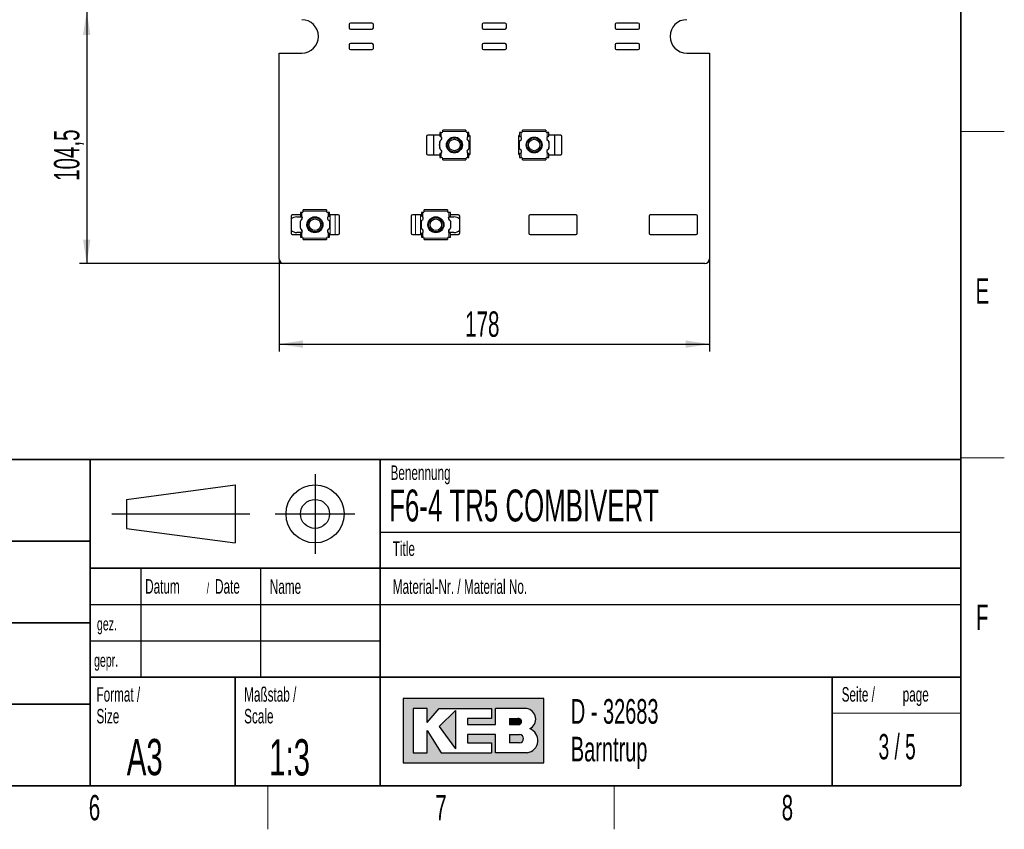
# Paper-space layout 'Blatt3' of a CAD drawing. Header units: millimetres. Extents: x 5 to 418, y 2 to 292.
# Tile 49 of 56: x 278 to 414, y 6 to 118. Entities that reach past the tile are written whole.
import ezdxf

# ---------------------------------------------------------------- set-up
doc = ezdxf.new("R2010")
doc.units = ezdxf.units.MM
doc.layers.add('SLD-0', color=7, linetype='Continuous')
doc.styles.add('SLDTEXTSTYLE0', font='TXT', dxfattribs={"width": 0.605})
doc.styles.add('SLDTEXTSTYLE1', font='TXT', dxfattribs={"width": 0.563})
doc.dimstyles.new('SLDDIMSTYLE0', dxfattribs={"dimtxt": 3.5, "dimasz": 3.302, "dimexe": 0, "dimexo": 0.0625, "dimgap": 0.875, "dimtad": 1, "dimlfac": 3, "dimrnd": 1e-09, "dimzin": 12, "dimdsep": 46, "dimtxsty": 'SLDTEXTSTYLE0', "dimsah": 1, "dimcen": 0.09, "dimadec": 0, "dimazin": 3, "dimtfac": 1, "dimtofl": 0, "dimtmove": 0, "dimatfit": 3, "dimfxl": 1, "dimfrac": 2, "dimtolj": 1, "dimtzin": 12, "dimarcsym": 0})

# ---------------------------------------------------------------- blocks, each defined once
blk = doc.blocks.new('SW_NOTE_0_47')
at = {"layer": 'SLD-0', "color": 0, "char_height": 2, "attachment_point": 1, "style": 'SLDTEXTSTYLE0'}
for s, insert in [('Werkstückkanten/', (0, 2.5781354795)), ('Workpiece edges', (0, -0.4218645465))]:
    blk.add_mtext(s, dxfattribs=dict(at, insert=insert))
blk = doc.blocks.new('SW_NOTE_0_48')
at = {"layer": 'SLD-0', "color": 0, "char_height": 2, "attachment_point": 1, "style": 'SLDTEXTSTYLE0'}
for s, insert in [('Oberflächenangaben /', (0, 2.5781354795)), ('Surface details', (0, -0.4218645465))]:
    blk.add_mtext(s, dxfattribs=dict(at, insert=insert))
blk = doc.blocks.new('SW_NOTE_0_50')
at = {"layer": 'SLD-0', "color": 0, "char_height": 2, "attachment_point": 1, "style": 'SLDTEXTSTYLE0'}
for s, insert in [('Allgemeintoleranz /', (0, 2.5781354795)), ('general tolerance', (0, -0.4218645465))]:
    blk.add_mtext(s, dxfattribs=dict(at, insert=insert))
blk = doc.blocks.new('SW_NOTE_0_51')
at = {"layer": 'SLD-0', "color": 0, "char_height": 2, "attachment_point": 1, "style": 'SLDTEXTSTYLE0'}
for s, insert in [('Format /', (0, 2.5781354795)), ('Size', (0, -0.4218645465))]:
    blk.add_mtext(s, dxfattribs=dict(at, insert=insert))
blk = doc.blocks.new('SW_NOTE_0_52')
at = {"layer": 'SLD-0', "color": 0, "attachment_point": 1, "style": 'SLDTEXTSTYLE0'}
for s, insert, char_height in [('Datum', (0, 2.5781354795), 2), ('/', (8.4829859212, 2.0780460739), 1.5), ('Date', (9.6392361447, 2.5781354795), 2)]:
    blk.add_mtext(s, dxfattribs=dict(at, insert=insert, char_height=char_height))
blk = doc.blocks.new('SW_NOTE_0_53')
at = {"layer": 'SLD-0', "color": 0, "char_height": 2, "attachment_point": 1, "style": 'SLDTEXTSTYLE0'}
for s, insert in [('Maßstab /', (0, 2.5781354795)), ('Scale', (0, -0.4218645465))]:
    blk.add_mtext(s, dxfattribs=dict(at, insert=insert))
blk = doc.blocks.new('SW_NOTE_0_54')
at = {"layer": 'SLD-0', "color": 0, "char_height": 3.4, "attachment_point": 1, "style": 'SLDTEXTSTYLE0'}
for s, insert in [('D - 32683', (0, 4.3828303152)), ('Barntrup', (0, -0.8171696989))]:
    blk.add_mtext(s, dxfattribs=dict(at, insert=insert))
blk = doc.blocks.new('SW_NOTE_0_55')
at = {"layer": 'SLD-0', "color": 0, "char_height": 2, "attachment_point": 1, "style": 'SLDTEXTSTYLE0'}
for s, insert in [('Seite /', (0, 2.5781354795)), ('page', (8.413542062, 2.5784205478))]:
    blk.add_mtext(s, dxfattribs=dict(at, insert=insert))
blk = doc.blocks.new('_D_19')
at = {"layer": 'SLD-0', "color": 7}
for p, q in [((315.3697719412, 118.8723788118), (286.5364232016, 118.8723788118)), ((287.5364232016, 118.8723788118), (287.5364232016, 84.0389947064)), ((314.7031052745, 84.0389947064), (286.5364232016, 84.0389947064))]:
    blk.add_line(p, q, dxfattribs=at)
for points in [[(287.5364232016, 118.8723788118), (287.0284232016, 115.5703788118), (288.0444232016, 115.5703788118)], [(287.5364232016, 84.0389947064), (288.0444232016, 87.3409947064), (287.0284232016, 87.3409947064)]]:
    blk.add_solid(points, dxfattribs=at)
at = {"layer": 'SLD-0', "color": 7, "insert": (283.0246858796, 95.4400619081), "char_height": 3.5, "attachment_point": 1, "rotation": 90.00000000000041, "style": 'SLDTEXTSTYLE0'}
blk.add_mtext('104,5', dxfattribs=at)
blk = doc.blocks.new('_D_20')
at = {"layer": 'SLD-0', "color": 7}
for p, q in [((314.0364386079, 84.705661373), (314.0364386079, 71.9205001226)), ((373.3697719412, 84.705661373), (373.3697719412, 71.9205001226)), ((314.0364386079, 72.9205001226), (373.3697719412, 72.9205001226))]:
    blk.add_line(p, q, dxfattribs=at)
for points in [[(314.0364386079, 72.9205001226), (317.3384386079, 72.4125001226), (317.3384386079, 73.4285001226)], [(373.3697719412, 72.9205001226), (370.0677719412, 73.4285001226), (370.0677719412, 72.4125001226)]]:
    blk.add_solid(points, dxfattribs=at)
at = {"layer": 'SLD-0', "color": 7, "insert": (339.6926887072, 77.4322374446), "char_height": 3.5, "attachment_point": 1, "style": 'SLDTEXTSTYLE0'}
blk.add_mtext('178', dxfattribs=at)

psp = doc.layouts.new('Blatt3')

# ---------------------------------------------------------------- hatches: boundary and pattern name
at = {"linetype": 'Continuous'}
h = psp.add_hatch(color=7, dxfattribs=at)
h.paths.add_polyline_path([(331.1423676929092, 15.18257760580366), (350.5207896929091, 15.18257760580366), (350.5207896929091, 24.04128480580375), (331.1423676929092, 24.04128480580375)], flags=0)
edge = h.paths.add_edge_path(flags=0)
edge.add_arc((347.9991875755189, 18.26988521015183), 1.720915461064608, -81.72003226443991, 70.17096003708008, ccw=False)
edge.add_line((348.2470169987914, 16.56690822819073), (348.2293995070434, 16.56675060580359))
edge.add_line((348.2293995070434, 16.56675060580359), (343.8767592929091, 16.56675060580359))
edge.add_line((343.8767592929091, 16.56675060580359), (343.8767592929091, 19.05826200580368))
edge.add_line((343.8767592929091, 19.05826200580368), (340.0010748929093, 19.05826200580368))
edge.add_line((340.0010748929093, 19.05826200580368), (340.0010748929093, 17.95092360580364))
edge.add_line((340.0010748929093, 17.95092360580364), (343.3230900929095, 17.95092360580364))
edge.add_line((343.3230900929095, 17.95092360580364), (343.3230900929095, 16.56675060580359))
edge.add_line((343.3230900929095, 16.56675060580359), (336.4022250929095, 16.56675060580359))
edge.add_line((336.4022250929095, 16.56675060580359), (334.4643828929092, 19.61193120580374))
edge.add_line((334.4643828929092, 19.61193120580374), (334.4643828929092, 16.56675060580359))
edge.add_line((334.4643828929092, 16.56675060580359), (332.5265406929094, 16.56675060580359))
edge.add_line((332.5265406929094, 16.56675060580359), (332.5265406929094, 22.65711180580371))
edge.add_line((332.5265406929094, 22.65711180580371), (334.4643828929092, 22.65711180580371))
edge.add_line((334.4643828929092, 22.65711180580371), (334.4643828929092, 20.71926960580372))
edge.add_line((334.4643828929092, 20.71926960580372), (336.1253904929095, 22.65711180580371))
edge.add_line((336.1253904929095, 22.65711180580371), (343.3230900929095, 22.65711180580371))
edge.add_line((343.3230900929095, 22.65711180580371), (343.3230900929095, 21.27293880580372))
edge.add_line((343.3230900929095, 21.27293880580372), (340.0010748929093, 21.27293880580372))
edge.add_line((340.0010748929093, 21.27293880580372), (340.0010748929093, 20.44243500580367))
edge.add_line((340.0010748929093, 20.44243500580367), (343.8767592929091, 20.44243500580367))
edge.add_line((343.8767592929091, 20.44243500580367), (343.8767592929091, 22.65711180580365))
edge.add_line((343.8767592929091, 22.65711180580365), (348.1497422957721, 22.65711180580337))
edge.add_line((348.1497422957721, 22.65711180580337), (348.151741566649, 22.65711180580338))
edge.add_line((348.151741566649, 22.65711180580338), (348.1521661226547, 22.65713246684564))
edge.add_arc((347.9523797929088, 21.20834406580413), 1.462498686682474, -64.4589412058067, 82.1484933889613, ccw=False)
psp.add_hatch(color=7, dxfattribs=at).paths.add_polyline_path([(338.3400672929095, 17.12041980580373), (338.3400672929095, 22.38027720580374), (336.1253904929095, 20.16560040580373)], flags=0)
h = psp.add_hatch(color=7, dxfattribs=at)
edge = h.paths.add_edge_path(flags=0)
edge.add_line((345.8146014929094, 20.44243500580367), (346.974194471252, 20.44243500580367))
edge.add_arc((347.0534490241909, 20.85768690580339), 0.4227474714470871, 259.1945394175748, 460.8054605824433)
edge.add_line((346.9741944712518, 21.27293880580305), (345.8146014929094, 21.27293880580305))
edge.add_line((345.8146014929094, 21.27293880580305), (345.8146014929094, 20.44243500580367))
h = psp.add_hatch(color=7, dxfattribs=at)
edge = h.paths.add_edge_path(flags=0)
edge.add_line((345.8146014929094, 17.95092360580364), (347.1991847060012, 17.95092360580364))
edge.add_arc((347.1991847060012, 18.50459280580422), 0.5536692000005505, 270.0000000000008, 450.0000000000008)
edge.add_line((347.1991847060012, 19.05826200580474), (347.1703327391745, 19.05826200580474))
edge.add_line((347.1703327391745, 19.05826200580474), (345.8146014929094, 19.05826200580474))
edge.add_line((345.8146014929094, 19.05826200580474), (345.8146014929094, 17.95092360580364))

# ---------------------------------------------------------------- linework, layer by layer
at = {"color": 7, "linetype": 'Continuous', "lineweight": 25}
for p, q in [((323.7031056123, 117.0389956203), (323.7031056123, 116.5389970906)), ((326.8697724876, 117.2056601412), (323.869771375, 117.2056601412)), ((327.0364382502, 116.5389970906), (327.0364382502, 117.0389956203)), ((342.0364385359, 117.0389956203), (342.0364385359, 116.5389970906)), ((345.2031052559, 117.2056601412), (342.2031052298, 117.2056601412)), ((345.3697719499, 116.5389970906), (345.3697719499, 117.0389956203)), ((360.3697720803, 117.0389956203), (360.3697720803, 116.5389970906)), ((363.5364389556, 117.2056601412), (360.5364390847, 117.2056601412)), ((363.7031047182, 116.5389970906), (363.7031047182, 117.0389956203)), ((323.869771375, 116.3723276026), (326.8697724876, 116.3723276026)), ((342.2031052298, 116.3723276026), (345.2031052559, 116.3723276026)), ((360.5364390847, 116.3723276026), (363.5364389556, 116.3723276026)), ((323.7031056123, 114.2056590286), (323.7031056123, 113.7056604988)), ((326.8697724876, 114.3723285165), (323.869771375, 114.3723285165)), ((327.0364382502, 113.7056604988), (327.0364382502, 114.2056590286)), ((342.0364385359, 114.2056590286), (342.0364385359, 113.7056604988)), ((345.2031052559, 114.3723285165), (342.2031052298, 114.3723285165)), ((345.3697719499, 113.7056604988), (345.3697719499, 114.2056590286)), ((360.3697720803, 114.2056590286), (360.3697720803, 113.7056604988)), ((363.5364389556, 114.3723285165), (360.5364390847, 114.3723285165)), ((363.7031047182, 113.7056604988), (363.7031047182, 114.2056590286)), ((314.0364392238, 84.7056663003), (314.0364392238, 113.0723263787)), ((314.0364392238, 113.0723263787), (317.1697709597, 113.0723263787)), ((323.869771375, 113.5389959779), (326.8697724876, 113.5389959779)), ((342.2031052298, 113.5389959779), (345.2031052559, 113.5389959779)), ((360.5364390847, 113.5389959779), (363.5364389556, 113.5389959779)), ((370.2364393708, 113.0723263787), (373.3697711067, 113.0723263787)), ((373.3697711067, 113.0723263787), (373.3697711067, 84.7056663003)), ((336.2031054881, 102.0989970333), (336.2031054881, 101.5871371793)), ((336.394771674, 102.0989970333), (336.2031054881, 102.0989970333)), ((336.394771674, 102.0989970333), (336.4381054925, 102.0989970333)), ((336.6031054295, 102.2639926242), (336.6024988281, 102.2498663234)), ((336.6031054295, 102.2639926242), (336.6031054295, 102.422327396)), ((339.8031052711, 102.422327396), (336.6031054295, 102.422327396)), ((339.8031052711, 102.422327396), (339.8031052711, 102.2639926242)), ((339.8037115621, 102.2498663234), (339.8031052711, 102.2639926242)), ((339.9681052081, 102.0989970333), (340.0114387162, 102.0989970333)), ((340.2031052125, 102.0989970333), (340.0114387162, 102.0989970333)), ((340.2031052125, 101.5871371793), (340.2031052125, 102.0989970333)), ((347.2031054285, 102.0989970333), (347.2031054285, 101.5871371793)), ((347.3947719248, 102.0989970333), (347.2031054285, 102.0989970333)), ((347.3947719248, 102.0989970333), (347.4381051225, 102.0989970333)), ((347.6031053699, 102.2639926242), (347.6024990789, 102.2498663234)), ((347.6031053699, 102.2639926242), (347.6031053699, 102.422327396)), ((350.8031055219, 102.422327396), (347.6031053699, 102.422327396)), ((350.8031055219, 102.422327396), (350.8031055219, 102.2639926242)), ((350.8037115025, 102.2498663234), (350.8031055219, 102.2639926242)), ((350.9681054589, 102.0989970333), (351.0114386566, 102.0989970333)), ((351.2031054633, 102.0989970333), (351.0114386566, 102.0989970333)), ((351.2031054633, 101.5871371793), (351.2031054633, 102.0989970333)), ((334.3697721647, 101.5723303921), (334.3697721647, 99.2056633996)), ((336.2031054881, 101.738994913), (334.5364385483, 101.738994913)), ((335.3697717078, 99.0389939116), (335.3697717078, 101.738994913)), ((336.2031054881, 99.8999532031), (336.2031054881, 100.8780356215)), ((336.3372798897, 101.0401155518), (336.4392901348, 101.1572386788)), ((340.2031052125, 100.8780356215), (340.2031052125, 99.8999532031)), ((340.3697719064, 99.2056633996), (340.3697719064, 101.5723303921)), ((347.0364387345, 101.5723303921), (347.0364387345, 99.2056633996)), ((347.2031054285, 99.8999532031), (347.2031054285, 100.8780356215)), ((350.9669201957, 101.1572386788), (351.0689304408, 101.0401155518)), ((352.8697717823, 101.738994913), (351.2031054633, 101.738994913)), ((351.2031054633, 100.8780356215), (351.2031054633, 99.8999532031)), ((352.0364386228, 99.0389939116), (352.0364386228, 101.738994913)), ((353.0364387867, 99.2056633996), (353.0364387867, 101.5723303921)), ((336.2031054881, 99.1908516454), (336.2031054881, 98.6789967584)), ((336.4392901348, 99.6207501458), (336.3372798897, 99.7378732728)), ((340.2031052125, 98.6789967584), (340.2031052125, 99.1908516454)), ((347.2031054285, 99.1908516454), (347.2031054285, 98.6789967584)), ((351.0689304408, 99.7378732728), (350.9669201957, 99.6207501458)), ((351.2031054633, 98.6789967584), (351.2031054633, 99.1908516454)), ((334.5364385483, 99.0389939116), (336.2031054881, 99.0389939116)), ((336.2031054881, 98.6789967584), (336.394771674, 98.6789967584)), ((336.4381054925, 98.6789967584), (336.394771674, 98.6789967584)), ((336.6024988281, 98.5281274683), (336.6031054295, 98.5139962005)), ((336.6031054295, 98.3556614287), (336.6031054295, 98.5139962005)), ((336.6031054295, 98.3556614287), (339.8031052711, 98.3556614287)), ((339.8031052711, 98.5139962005), (339.8037115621, 98.5281274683)), ((339.8031052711, 98.5139962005), (339.8031052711, 98.3556614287)), ((340.0114387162, 98.6789967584), (339.9681052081, 98.6789967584)), ((340.0114387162, 98.6789967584), (340.2031052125, 98.6789967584)), ((347.2031054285, 98.6789967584), (347.3947719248, 98.6789967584)), ((347.4381051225, 98.6789967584), (347.3947719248, 98.6789967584)), ((347.6024990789, 98.5281274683), (347.6031053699, 98.5139962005)), ((347.6031053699, 98.3556614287), (347.6031053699, 98.5139962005)), ((347.6031053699, 98.3556614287), (350.8031055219, 98.3556614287)), ((350.8031055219, 98.5139962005), (350.8037115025, 98.5281274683)), ((350.8031055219, 98.5139962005), (350.8031055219, 98.3556614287)), ((351.0114386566, 98.6789967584), (350.9681054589, 98.6789967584)), ((351.0114386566, 98.6789967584), (351.2031054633, 98.6789967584)), ((351.2031054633, 99.0389939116), (352.8697717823, 99.0389939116)), ((316.98643949, 91.0989995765), (316.98643949, 90.5871347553)), ((317.1781056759, 91.0989995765), (316.98643949, 91.0989995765)), ((317.1781056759, 91.0989995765), (317.2214382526, 91.0989995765)), ((317.3864388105, 91.2639951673), (317.38583283, 91.2498688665)), ((317.3864388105, 91.2639951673), (317.3864388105, 91.422324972)), ((320.5864383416, 91.422324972), (317.3864388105, 91.422324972)), ((320.5864383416, 91.422324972), (320.5864383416, 91.2639951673)), ((320.5870443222, 91.2498688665), (320.5864383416, 91.2639951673)), ((320.7514388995, 91.0989995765), (320.7947714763, 91.0989995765)), ((320.9864376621, 91.0989995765), (320.7947714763, 91.0989995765)), ((320.9864376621, 90.5871347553), (320.9864376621, 91.0989995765)), ((333.6531051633, 91.0989995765), (333.6531051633, 90.5871347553)), ((333.8447713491, 91.0989995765), (333.6531051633, 91.0989995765)), ((333.8447713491, 91.0989995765), (333.8881051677, 91.0989995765)), ((334.0531051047, 91.2639951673), (334.0524991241, 91.2498688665)), ((334.0531051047, 91.2639951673), (334.0531051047, 91.422324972)), ((337.2531052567, 91.422324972), (334.0531051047, 91.422324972)), ((337.2531052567, 91.422324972), (337.2531052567, 91.2639951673)), ((337.2537112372, 91.2498688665), (337.2531052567, 91.2639951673)), ((337.4181051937, 91.0989995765), (337.4614383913, 91.0989995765)), ((337.653105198, 91.0989995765), (337.4614383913, 91.0989995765)), ((337.653105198, 90.5871347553), (337.653105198, 91.0989995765)), ((315.703104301, 90.5723329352), (315.703104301, 88.2056609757)), ((316.98643949, 90.7389974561), (315.8697713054, 90.7389974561)), ((316.4864384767, 90.4723262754), (317.1905680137, 90.4723262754)), ((316.98643949, 88.8999557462), (316.98643949, 89.8780381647)), ((317.2424886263, 90.3680976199), (317.0891233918, 90.0216058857)), ((322.203105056, 90.7389974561), (320.9864376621, 90.7389974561)), ((320.9864376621, 89.8780381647), (320.9864376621, 88.8999557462)), ((322.3697720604, 88.2056609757), (322.3697720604, 90.5723329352)), ((332.2697720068, 90.5723329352), (332.2697720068, 88.2056609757)), ((333.6531051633, 90.7389974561), (332.4364390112, 90.7389974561)), ((333.6531051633, 88.8999557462), (333.6531051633, 89.8780381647)), ((337.5504212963, 90.0216058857), (337.39705482, 90.3680976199)), ((337.4489754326, 90.4723262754), (338.1531049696, 90.4723262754)), ((338.7697721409, 90.7389974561), (337.653105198, 90.7389974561)), ((337.653105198, 89.8780381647), (337.653105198, 88.8999557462)), ((338.9364385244, 88.2056609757), (338.9364385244, 90.5723329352)), ((348.4697718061, 90.5723329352), (348.4697718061, 88.2056609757)), ((354.9697725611, 90.7389974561), (348.6364385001, 90.7389974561)), ((355.1364383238, 88.2056609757), (355.1364383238, 90.5723329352)), ((365.0364382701, 90.5723329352), (365.0364382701, 88.2056609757)), ((371.5364390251, 90.7389974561), (365.2031052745, 90.7389974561)), ((371.7031060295, 88.2056609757), (371.7031060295, 90.5723329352)), ((317.1905680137, 88.3056577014), (316.4864384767, 88.3056577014)), ((338.1531049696, 88.3056577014), (337.4489754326, 88.3056577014)), ((315.8697713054, 88.0389964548), (316.98643949, 88.0389964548)), ((316.98643949, 88.1908492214), (316.98643949, 87.6789943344)), ((316.98643949, 87.6789943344), (317.1781056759, 87.6789943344)), ((317.2214382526, 87.6789943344), (317.1781056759, 87.6789943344)), ((317.38583283, 87.5281250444), (317.3864388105, 87.5139987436)), ((317.3864388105, 87.3556590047), (317.3864388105, 87.5139987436)), ((317.3864388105, 87.3556590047), (320.5864383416, 87.3556590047)), ((320.5864383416, 87.5139987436), (320.5870443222, 87.5281250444)), ((320.5864383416, 87.5139987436), (320.5864383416, 87.3556590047)), ((320.7947714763, 87.6789943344), (320.7514388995, 87.6789943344)), ((320.7947714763, 87.6789943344), (320.9864376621, 87.6789943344)), ((320.9864376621, 87.6789943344), (320.9864376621, 88.1908492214)), ((320.9864376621, 88.0389964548), (322.203105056, 88.0389964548)), ((332.4364390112, 88.0389964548), (333.6531051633, 88.0389964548)), ((333.6531051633, 88.1908492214), (333.6531051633, 87.6789943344)), ((333.6531051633, 87.6789943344), (333.8447713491, 87.6789943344)), ((333.8881051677, 87.6789943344), (333.8447713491, 87.6789943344)), ((334.0524991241, 87.5281250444), (334.0531051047, 87.5139987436)), ((334.0531051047, 87.3556590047), (334.0531051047, 87.5139987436)), ((334.0531051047, 87.3556590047), (337.2531052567, 87.3556590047)), ((337.2531052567, 87.5139987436), (337.2537112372, 87.5281250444)), ((337.2531052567, 87.5139987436), (337.2531052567, 87.3556590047)), ((337.4614383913, 87.6789943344), (337.4181051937, 87.6789943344)), ((337.4614383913, 87.6789943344), (337.653105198, 87.6789943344)), ((337.653105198, 87.6789943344), (337.653105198, 88.1908492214)), ((337.653105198, 88.0389964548), (338.7697721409, 88.0389964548)), ((348.6364385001, 88.0389964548), (354.9697725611, 88.0389964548)), ((365.2031052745, 88.0389964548), (371.5364390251, 88.0389964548)), ((372.7031055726, 84.0389982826), (314.703104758, 84.0389982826))]:
    psp.add_line(p, q, dxfattribs=at)
at = {"color": 7, "linetype": 'Continuous', "lineweight": 18}
for p, q in [((336.394771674, 101.4874235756), (336.394771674, 102.0989970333)), ((336.6024988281, 102.2498663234), (339.8037115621, 102.2498663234)), ((340.0114387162, 102.0989970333), (340.0114387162, 101.4874235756)), ((347.3947719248, 101.4874235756), (347.3947719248, 102.0989970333)), ((347.6024990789, 102.2498663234), (350.8037115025, 102.2498663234)), ((351.0114386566, 102.0989970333), (351.0114386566, 101.4874235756)), ((336.394771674, 98.6789967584), (336.394771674, 99.290565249)), ((340.0114387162, 99.290565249), (340.0114387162, 98.6789967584)), ((347.3947719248, 98.6789967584), (347.3947719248, 99.290565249)), ((351.0114386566, 99.290565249), (351.0114386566, 98.6789967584)), ((339.8037115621, 98.5281274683), (336.6024988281, 98.5281274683)), ((350.8037115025, 98.5281274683), (347.6024990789, 98.5281274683)), ((317.1781056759, 90.4874261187), (317.1781056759, 91.0989995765)), ((317.38583283, 91.2498688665), (320.5870443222, 91.2498688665)), ((320.7947714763, 91.0989995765), (320.7947714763, 90.4874261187)), ((333.8447713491, 90.4874261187), (333.8447713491, 91.0989995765)), ((334.0524991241, 91.2498688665), (337.2537112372, 91.2498688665)), ((337.4614383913, 91.0989995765), (337.4614383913, 90.4874261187)), ((321.0836751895, 90.7389974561), (321.0836751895, 88.0389964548)), ((321.7765767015, 90.7389974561), (321.7765767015, 88.0389964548)), ((332.8629686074, 90.7389974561), (332.8629686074, 88.0389964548)), ((333.5558676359, 90.7389974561), (333.5558676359, 88.0389964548)), ((317.1781056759, 87.6789943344), (317.1781056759, 88.2905677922)), ((320.7947714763, 88.2905677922), (320.7947714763, 87.6789943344)), ((333.8447713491, 87.6789943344), (333.8447713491, 88.2905677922)), ((337.4614383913, 88.2905677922), (337.4614383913, 87.6789943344)), ((320.5870443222, 87.5281250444), (317.38583283, 87.5281250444)), ((337.2537112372, 87.5281250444), (334.0524991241, 87.5281250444))]:
    psp.add_line(p, q, dxfattribs=at)
at = {"color": 7, "linetype": 'Continuous', "lineweight": 25, "flags": 128}
for points in [[(317.0891233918, 88.7563880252), (317.1967072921, 88.4963230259), (317.2424886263, 88.409896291)], [(337.39705482, 88.409896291), (337.419552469, 88.4510930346), (337.5504212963, 88.7563880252)]]:
    psp.add_lwpolyline(points, dxfattribs=at)
at = {"color": 7, "linetype": 'Continuous', "lineweight": 25}
for centre, radius in [((338.2031052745, 100.3889947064), 1.100000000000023), ((338.2031052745, 100.3889947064), 0.9999999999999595), ((338.2031052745, 100.3889947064), 0.7955000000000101), ((349.2031052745, 100.3889947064), 1.100000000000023), ((349.2031052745, 100.3889947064), 1.000000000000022), ((349.2031052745, 100.3889947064), 0.7955000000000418), ((318.9864386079, 89.3889947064), 1.099999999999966), ((318.9864386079, 89.3889947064), 1.000000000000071), ((318.9864386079, 89.3889947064), 0.795500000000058), ((335.6531052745, 89.3889947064), 1.100000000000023), ((335.6531052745, 89.3889947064), 1.000000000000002), ((335.6531052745, 89.3889947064), 0.7955000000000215)]:
    psp.add_circle(centre, radius, dxfattribs=at)
for centre, radius, start, end in [((317.1697719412, 115.3723280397), 2.300000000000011, 270, 90), ((323.8697719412, 117.0389947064), 0.1666666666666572, 90, 180), ((326.8697719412, 117.0389947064), 0.1666666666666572, 0, 90), ((342.2031052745, 117.0389947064), 0.1666666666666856, 90, 180), ((345.2031052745, 117.0389947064), 0.1666666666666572, 0, 90), ((360.5364386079, 117.0389947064), 0.1666666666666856, 90, 180), ((363.5364386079, 117.0389947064), 0.166666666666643, 360, 90), ((370.2364386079, 115.3723280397), 2.299999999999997, 90, 270), ((323.8697719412, 116.5389947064), 0.1666666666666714, 180, 270), ((326.8697719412, 116.5389947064), 0.1666666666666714, 270, 0), ((342.2031052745, 116.5389947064), 0.1666666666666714, 180, 270), ((345.2031052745, 116.5389947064), 0.1666666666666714, 270, 0), ((360.5364386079, 116.5389947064), 0.1666666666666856, 180, 270), ((363.5364386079, 116.5389947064), 0.1666666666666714, 270, 0), ((323.8697719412, 114.205661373), 0.1666666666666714, 90, 180), ((326.8697719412, 114.205661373), 0.1666666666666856, 0, 90), ((342.2031052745, 114.205661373), 0.1666666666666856, 90, 180), ((345.2031052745, 114.205661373), 0.1666666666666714, 0, 90), ((360.5364386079, 114.205661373), 0.1666666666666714, 90, 180), ((363.5364386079, 114.205661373), 0.1666666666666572, 0, 90), ((323.8697719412, 113.705661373), 0.1666666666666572, 180, 270), ((326.8697719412, 113.705661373), 0.1666666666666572, 270, 0), ((342.2031052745, 113.705661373), 0.1666666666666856, 180, 270), ((345.2031052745, 113.705661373), 0.1666666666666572, 270, 0), ((360.5364386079, 113.705661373), 0.1666666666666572, 180, 270), ((363.5364386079, 113.705661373), 0.1666666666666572, 270, 0), ((336.4381052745, 102.2639947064), 0.1650000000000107, 270, 355.0872399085), ((339.9681052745, 102.2639947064), 0.1650000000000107, 184.9127600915, 270), ((347.4381052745, 102.2639947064), 0.1650000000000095, 270, 355.0872399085), ((350.9681052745, 102.2639947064), 0.1650000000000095, 184.9127600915, 270), ((334.5364386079, 101.5723280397), 0.1666666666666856, 90, 180), ((337.2031052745, 100.3889947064), 1.083333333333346, 157.380135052, 202.619864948), ((336.3531052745, 100.8780337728), 0.1500000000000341, 114.0420759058, 180), ((336.1697719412, 101.2889947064), 0.3000000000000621, 294.0420759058, 41.4096221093), ((340.2364386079, 101.2889947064), 0.2999999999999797, 138.5903778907, 245.9579240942), ((340.0531052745, 100.8780337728), 0.1499999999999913, 0, 65.9579240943), ((340.2031052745, 101.5723280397), 0.166666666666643, 0, 90), ((347.2031052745, 101.5723280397), 0.166666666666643, 90, 180), ((347.3531052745, 100.8780337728), 0.1500000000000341, 114.0420759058, 180), ((347.1697719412, 101.2889947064), 0.30000000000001, 294.0420759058, 41.4096221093), ((351.2364386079, 101.2889947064), 0.3000000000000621, 138.5903778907, 245.9579240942), ((351.0531052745, 100.8780337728), 0.1499999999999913, 0, 65.9579240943), ((350.2031052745, 100.3889947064), 1.08333333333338, 337.380135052, 22.619864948), ((352.8697719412, 101.5723280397), 0.166666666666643, 0, 90), ((334.5364386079, 99.205661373), 0.1666666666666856, 180, 270), ((336.3531052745, 99.8999556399), 0.1500000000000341, 180, 245.9579240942), ((336.1697719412, 99.4889947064), 0.3000000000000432, 318.5903778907, 65.9579240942), ((340.2364386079, 99.4889947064), 0.2999999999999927, 114.0420759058, 221.4096221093), ((340.0531052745, 99.8999556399), 0.1499999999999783, 294.0420759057, 0), ((340.2031052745, 99.205661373), 0.1666666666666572, 270, 0), ((347.2031052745, 99.205661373), 0.1666666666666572, 180, 270), ((347.3531052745, 99.8999556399), 0.1500000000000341, 180, 245.9579240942), ((347.1697719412, 99.4889947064), 0.30000000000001, 318.5903778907, 65.9579240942), ((351.2364386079, 99.4889947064), 0.3000000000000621, 114.0420759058, 221.4096221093), ((351.0531052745, 99.8999556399), 0.1500000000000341, 294.0420759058, 0), ((352.8697719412, 99.205661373), 0.1666666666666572, 270, 0), ((336.4381052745, 98.5139947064), 0.1650000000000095, 4.9127600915, 90), ((339.9681052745, 98.5139947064), 0.1650000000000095, 90, 175.0872399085), ((347.4381052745, 98.5139947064), 0.1650000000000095, 4.9127600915, 90), ((350.9681052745, 98.5139947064), 0.1650000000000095, 90, 175.0872399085), ((317.2214386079, 91.2639947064), 0.1650000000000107, 270, 355.0872399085), ((320.7514386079, 91.2639947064), 0.1650000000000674, 184.9127600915, 270), ((333.8881052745, 91.2639947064), 0.1650000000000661, 270, 355.0872399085), ((337.4181052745, 91.2639947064), 0.1649999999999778, 184.9127600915, 270), ((315.8697719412, 90.5723280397), 0.1666666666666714, 90, 180), ((316.4864386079, 89.3889947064), 1.083333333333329, 90, 136.3091047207), ((317.1364386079, 89.8780337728), 0.1500000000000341, 114.0420759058, 180), ((316.9531052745, 90.2889947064), 0.3000000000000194, 294.0420759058, 41.4096221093), ((321.0197719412, 90.2889947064), 0.3000000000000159, 138.5903778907, 245.9579240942), ((320.8364386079, 89.8780337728), 0.1499999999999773, 0, 65.9579240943), ((322.2031052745, 90.5723280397), 0.1666666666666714, 0, 90), ((332.4364386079, 90.5723280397), 0.1666666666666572, 90, 180), ((333.8031052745, 89.8780337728), 0.1500000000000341, 114.0420759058, 180), ((333.6197719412, 90.2889947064), 0.3000000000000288, 294.0420759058, 41.4096221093), ((337.6864386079, 90.2889947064), 0.3000000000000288, 138.5903778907, 245.9579240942), ((337.5031052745, 89.8780337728), 0.1500000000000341, 0, 65.9579240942), ((338.1531052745, 89.3889947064), 1.083333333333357, 43.6908952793, 90), ((338.7697719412, 90.5723280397), 0.1666666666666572, 0, 90), ((348.6364386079, 90.5723280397), 0.1666666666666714, 90, 180), ((354.9697719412, 90.5723280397), 0.1666666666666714, 0, 90), ((365.2031052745, 90.5723280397), 0.1666666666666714, 90, 180), ((371.5364386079, 90.5723280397), 0.1666666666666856, 0, 90), ((316.4864386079, 89.3889947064), 1.083333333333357, 223.6908952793, 270), ((317.1364386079, 88.8999556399), 0.1500000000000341, 180, 245.9579240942), ((316.9531052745, 88.4889947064), 0.3000000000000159, 318.5903778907, 65.9579240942), ((321.0197719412, 88.4889947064), 0.3000000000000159, 114.0420759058, 221.4096221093), ((320.8364386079, 88.8999556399), 0.1499999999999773, 294.0420759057, 0), ((333.8031052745, 88.8999556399), 0.1499999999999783, 180, 245.9579240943), ((333.6197719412, 88.4889947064), 0.3000000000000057, 318.5903778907, 65.9579240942), ((337.6864386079, 88.4889947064), 0.3000000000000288, 114.0420759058, 221.4096221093), ((337.5031052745, 88.8999556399), 0.1500000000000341, 294.0420759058, 0), ((338.1531052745, 89.3889947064), 1.083333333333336, 270, 316.3091047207), ((315.8697719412, 88.205661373), 0.1666666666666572, 180, 270), ((317.2214386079, 87.5139947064), 0.1650000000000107, 4.9127600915, 90), ((320.7514386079, 87.5139947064), 0.1650000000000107, 90, 175.0872399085), ((322.2031052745, 88.205661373), 0.1666666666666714, 270, 0), ((332.4364386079, 88.205661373), 0.1666666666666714, 180, 270), ((333.8881052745, 87.5139947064), 0.1650000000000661, 4.9127600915, 90), ((337.4181052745, 87.5139947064), 0.1649999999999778, 90, 175.0872399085), ((338.7697719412, 88.205661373), 0.1666666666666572, 270, 0), ((348.6364386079, 88.205661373), 0.1666666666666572, 180, 270), ((354.9697719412, 88.205661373), 0.1666666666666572, 270, 0), ((365.2031052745, 88.205661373), 0.1666666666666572, 180, 270), ((371.5364386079, 88.205661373), 0.1666666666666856, 270, 0), ((314.7031052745, 84.705661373), 0.6666666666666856, 180, 270), ((372.7031052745, 84.705661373), 0.6666666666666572, 270, 0)]:
    psp.add_arc(centre, radius, start, end, dxfattribs=at)
for points, knots in [([(336.2031054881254, 101.5871371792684), (336.2051578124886, 101.5869453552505), (336.2092639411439, 101.5865615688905), (336.2410382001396, 101.5813400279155), (336.2856962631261, 101.5673533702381), (336.3356629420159, 101.541123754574), (336.3720415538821, 101.5121274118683), (336.390115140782, 101.4924844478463), (336.3947716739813, 101.4874235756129)], [0, 0, 0, 0, 0.193571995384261, 0.3872835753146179, 0.5764303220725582, 0.7553241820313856, 0.9369609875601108, 1, 1, 1, 1]), ([(340.0114387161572, 101.4874235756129), (340.0281339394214, 101.5039348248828), (340.0616398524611, 101.5370715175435), (340.1189287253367, 101.5667681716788), (340.1643878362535, 101.5810812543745), (340.196389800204, 101.5865206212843), (340.2007576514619, 101.5869216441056), (340.2031052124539, 101.5871371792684)], [0, 0, 0, 0, 0.2136957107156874, 0.4288693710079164, 0.6133729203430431, 0.7922020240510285, 1, 1, 1, 1]), ([(347.2031054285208, 101.5871371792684), (347.2051577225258, 101.5869453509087), (347.2092637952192, 101.5865615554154), (347.2410385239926, 101.5813400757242), (347.2856961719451, 101.5673533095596), (347.3356629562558, 101.5411238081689), (347.3720414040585, 101.5121272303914), (347.3901152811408, 101.4924844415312), (347.3947719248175, 101.4874235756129)], [0, 0, 0, 0, 0.193571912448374, 0.3872838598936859, 0.5764298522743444, 0.7553236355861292, 0.9369603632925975, 1, 1, 1, 1]), ([(351.0114386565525, 101.4874235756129), (351.0281338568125, 101.5039348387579), (351.0616397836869, 101.5370716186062), (351.118928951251, 101.5667680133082), (351.1643874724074, 101.5810813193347), (351.1963893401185, 101.5865206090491), (351.2007576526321, 101.5869216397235), (351.2031054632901, 101.5871371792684)], [0, 0, 0, 0, 0.2136957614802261, 0.4288702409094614, 0.6133724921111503, 0.7922016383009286, 1, 1, 1, 1]), ([(336.3947716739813, 99.2905652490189), (336.3780766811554, 99.27405335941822), (336.3445718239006, 99.24091596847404), (336.2872801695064, 99.21122842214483), (336.2418235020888, 99.19690575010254), (336.2098207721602, 99.19146874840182), (336.2054530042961, 99.1910673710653), (336.2031054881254, 99.19085164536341)], [0, 0, 0, 0, 0.2136965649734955, 0.4288634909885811, 0.6133713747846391, 0.7922011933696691, 1, 1, 1, 1]), ([(340.2031052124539, 99.19085164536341), (340.2010527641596, 99.19104347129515), (340.1969463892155, 99.19142726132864), (340.1651721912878, 99.19664876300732), (340.1205144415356, 99.21063551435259), (340.0705476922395, 99.23686501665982), (340.0341692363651, 99.26586159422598), (340.0160953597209, 99.28550438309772), (340.0114387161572, 99.29056524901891)], [0, 0, 0, 0, 0.1935721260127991, 0.3872836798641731, 0.576429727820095, 0.7553235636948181, 0.9369603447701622, 1, 1, 1, 1]), ([(347.3947719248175, 99.29056524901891), (347.3780769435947, 99.27405334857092), (347.3445720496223, 99.24091587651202), (347.2872801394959, 99.21122848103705), (347.2418234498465, 99.1969057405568), (347.2098207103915, 99.19146875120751), (347.205452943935, 99.19106737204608), (347.2031054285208, 99.19085164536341)], [0, 0, 0, 0, 0.2136964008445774, 0.4288639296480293, 0.6133716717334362, 0.7922013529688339, 1, 1, 1, 1]), ([(351.2031054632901, 99.1908516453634), (351.2010528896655, 99.19104347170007), (351.1969462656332, 99.19142726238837), (351.1651721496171, 99.19664874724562), (351.1205146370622, 99.21063551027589), (351.0705479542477, 99.23686525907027), (351.0341688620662, 99.26586126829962), (351.0160951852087, 99.28550437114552), (351.0114386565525, 99.29056524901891)], [0, 0, 0, 0, 0.1935722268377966, 0.3872837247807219, 0.5764290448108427, 0.7553228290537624, 0.9369610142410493, 1, 1, 1, 1]), ([(316.9864394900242, 90.58713475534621), (316.9884912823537, 90.5869457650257), (316.9925963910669, 90.5865676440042), (317.0243715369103, 90.58133342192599), (317.0690321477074, 90.56735945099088), (317.1189940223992, 90.54111949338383), (317.1553751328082, 90.51212866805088), (317.1734487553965, 90.49248705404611), (317.17810567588, 90.48742611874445)], [0, 0, 0, 0, 0.1935719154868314, 0.3872876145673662, 0.5764315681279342, 0.7553328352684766, 0.9369580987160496, 1, 1, 1, 1]), ([(320.7947714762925, 90.48742611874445), (320.8114664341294, 90.50393783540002), (320.8449715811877, 90.5370752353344), (320.9022639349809, 90.56676513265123), (320.9477222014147, 90.5810770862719), (320.979723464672, 90.58652616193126), (320.9840905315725, 90.58692200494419), (320.9864376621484, 90.58713475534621)], [0, 0, 0, 0, 0.2136964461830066, 0.4288678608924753, 0.6133720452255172, 0.7922023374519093, 1, 1, 1, 1]), ([(333.6531051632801, 90.58713475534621), (333.6551575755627, 90.58694577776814), (333.6592638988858, 90.58656768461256), (333.6910368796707, 90.58133332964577), (333.7356980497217, 90.56735958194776), (333.7856595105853, 90.5411189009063), (333.822042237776, 90.51212968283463), (333.8401148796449, 90.49248709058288), (333.844771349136, 90.48742611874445)], [0, 0, 0, 0, 0.1935727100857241, 0.3872867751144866, 0.5764308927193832, 0.7553323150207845, 0.936960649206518, 1, 1, 1, 1]), ([(337.4614383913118, 90.48742611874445), (337.4781333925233, 90.503937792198), (337.5116383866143, 90.53707486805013), (337.5689297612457, 90.56676536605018), (337.6143878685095, 90.58107707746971), (337.6463896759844, 90.58652616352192), (337.6507576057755, 90.58692200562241), (337.6531051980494, 90.58713475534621)], [0, 0, 0, 0, 0.213696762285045, 0.4288654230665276, 0.6133698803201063, 0.792201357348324, 1, 1, 1, 1]), ([(317.17810567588, 88.29056779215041), (317.1614107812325, 88.27405559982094), (317.1279057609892, 88.24091724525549), (317.0706118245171, 88.21123385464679), (317.0251563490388, 88.19689970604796), (316.9931532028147, 88.19147484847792), (316.988786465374, 88.19106792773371), (316.9864394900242, 88.19084922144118)], [0, 0, 0, 0, 0.2136953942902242, 0.4288657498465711, 0.6133762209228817, 0.7922026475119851, 1, 1, 1, 1]), ([(320.9864376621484, 88.19084922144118), (320.9843860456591, 88.19104390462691), (320.9802813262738, 88.1914334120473), (320.9485036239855, 88.19664200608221), (320.9038492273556, 88.21064179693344), (320.853876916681, 88.23685962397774), (320.8175040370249, 88.26586469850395), (320.7994285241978, 88.28550705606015), (320.7947714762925, 88.29056779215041)], [0, 0, 0, 0, 0.1935704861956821, 0.3872812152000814, 0.5764304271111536, 0.7553165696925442, 0.9369587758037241, 1, 1, 1, 1]), ([(333.844771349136, 88.29056779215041), (333.8280763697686, 88.27405568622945), (333.7945716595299, 88.24091797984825), (333.7372796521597, 88.2112333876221), (333.6918245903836, 88.19689972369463), (333.6598200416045, 88.19147485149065), (333.6554525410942, 88.19106792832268), (333.6531051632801, 88.19084922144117)], [0, 0, 0, 0, 0.2136961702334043, 0.4288611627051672, 0.6133723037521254, 0.7922012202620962, 1, 1, 1, 1]), ([(337.6531051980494, 88.19084922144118), (337.6510530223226, 88.1910439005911), (337.6469472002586, 88.19143339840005), (337.6151707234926, 88.19664200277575), (337.5705165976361, 88.21064178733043), (337.5205444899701, 88.23686010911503), (337.4841703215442, 88.26586404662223), (337.4660952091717, 88.28550703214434), (337.4614383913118, 88.29056779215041)], [0, 0, 0, 0, 0.1935711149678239, 0.3872809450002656, 0.5764288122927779, 0.7553149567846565, 0.9369600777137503, 1, 1, 1, 1])]:
    psp.add_open_spline(points, degree=3, knots=knots, dxfattribs=at)
at = {"layer": 'SLD-0', "lineweight": 35}
for p, q in [((408, 12), (408, 282.5)), ((135, 57), (408, 57)), ((288, 57), (288, 12)), ((328, 57.0000000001), (328, 12)), ((408, 57), (408, 12)), ((259, 45.75), (288, 45.75)), ((408, 42), (288, 42)), ((259, 34.5), (288, 34.5)), ((288, 27), (408, 27)), ((308, 27), (308, 12)), ((390.2572074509, 27), (390.2572074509, 12)), ((259, 23.25), (288, 23.25)), ((26, 12), (408, 12)), ((135, 12), (408, 12))]:
    psp.add_line(p, q, dxfattribs=at)
at = {"layer": 'SLD-0', "lineweight": 18}
for p, q in [((408, 102.25), (414, 102.25)), ((408, 57.25), (414, 57.25)), ((390.2572074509, 22), (408, 22)), ((312.5, 6), (312.5, 12)), ((360.25, 6), (360.25, 12))]:
    psp.add_line(p, q, dxfattribs=at)
at = {"layer": 'SLD-0'}
for p, q in [((319, 55), (319, 44)), ((293, 51.5), (308, 53.5)), ((308, 53.5), (308, 45.5)), ((293, 51.5), (293, 47.5)), ((291, 49.5), (310, 49.5)), ((313.5, 49.5), (324.5, 49.5)), ((293, 47.5), (308, 45.5)), ((328, 47.0000000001), (408, 47.0000000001)), ((295, 42), (295, 27)), ((311.5, 42), (311.5, 27)), ((288, 37), (408, 37)), ((288, 32), (328, 32)), ((348.1497422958, 22.6571118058), (348.1517415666, 22.6571118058)), ((348.1517415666, 22.6571118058), (348.1521661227, 22.6571324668)), ((348.229399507, 16.5667506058), (348.2470169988, 16.5669082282))]:
    psp.add_line(p, q, dxfattribs=at)
at = {"layer": 'SLD-0', "linetype": 'Continuous'}
for p, q in [((350.5207896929, 24.0412848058), (331.1423676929, 24.0412848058)), ((331.1423676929, 24.0412848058), (331.1423676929, 15.1825776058)), ((350.5207896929, 15.1825776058), (350.5207896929, 24.0412848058)), ((334.4643828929, 22.6571118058), (332.5265406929, 22.6571118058)), ((332.5265406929, 22.6571118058), (332.5265406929, 16.5667506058)), ((334.4643828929, 20.7192696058), (336.1253904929, 22.6571118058)), ((334.4643828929, 20.7192696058), (334.4643828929, 22.6571118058)), ((336.1253904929, 22.6571118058), (343.3230900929, 22.6571118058)), ((338.3400672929, 22.3802772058), (336.1253904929, 20.1656004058)), ((338.3400672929, 22.3802772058), (338.3400672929, 17.1204198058)), ((343.3230900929, 22.6571118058), (343.3230900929, 21.2729388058)), ((348.1497422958, 22.6571118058), (343.8767592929, 22.6571118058)), ((343.8767592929, 20.4424350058), (343.8767592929, 22.6571118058)), ((348.1497422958, 22.6571118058), (348.1517415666, 22.6571118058)), ((348.1517415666, 22.6571118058), (348.1521661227, 22.6571324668)), ((340.0010748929, 21.2729388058), (340.0010748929, 20.4424350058)), ((343.3230900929, 21.2729388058), (340.0010748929, 21.2729388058)), ((340.0010748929, 20.4424350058), (343.8767592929, 20.4424350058)), ((345.8146014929, 21.2729388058), (346.9741944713, 21.2729388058)), ((345.8146014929, 21.2729388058), (345.8146014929, 20.4424350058)), ((345.8146014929, 20.4424350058), (346.9741944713, 20.4424350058)), ((334.4643828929, 16.5667506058), (334.4643828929, 19.6119312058)), ((334.4643828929, 19.6119312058), (336.4022250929, 16.5667506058)), ((336.1253904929, 20.1656004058), (338.3400672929, 17.1204198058)), ((340.0010748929, 19.0582620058), (340.0010748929, 17.9509236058)), ((343.8767592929, 19.0582620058), (340.0010748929, 19.0582620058)), ((343.8767592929, 16.5667506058), (343.8767592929, 19.0582620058)), ((345.8146014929, 19.0582620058), (347.199184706, 19.0582620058)), ((345.8146014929, 19.0582620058), (345.8146014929, 17.9509236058)), ((347.1703327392, 19.0582620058), (347.199184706, 19.0582620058)), ((340.0010748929, 17.9509236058), (343.3230900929, 17.9509236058)), ((343.3230900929, 17.9509236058), (343.3230900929, 16.5667506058)), ((347.199184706, 17.9509236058), (345.8146014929, 17.9509236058)), ((332.5265406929, 16.5667506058), (334.4643828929, 16.5667506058)), ((336.4022250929, 16.5667506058), (343.3230900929, 16.5667506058)), ((348.229399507, 16.5667506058), (343.8767592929, 16.5667506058)), ((348.229399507, 16.5667506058), (348.2470169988, 16.5669082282)), ((331.1423676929, 15.1825776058), (350.5207896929, 15.1825776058))]:
    psp.add_line(p, q, dxfattribs=at)
at = {"layer": 'SLD-0'}
for radius in [3.999999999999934, 1.999999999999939]:
    psp.add_circle((319, 49.5), radius, dxfattribs=at)
at = {"layer": 'SLD-0', "linetype": 'Continuous'}
for centre, radius, start, end in [((347.9523797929, 21.2083440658), 1.462498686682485, 295.5410587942, 82.1484933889), ((347.0534490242, 20.8576869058), 0.4227474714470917, 259.1945394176, 100.8054605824), ((347.199184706, 18.5045928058), 0.5536692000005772, 270, 90), ((347.9991875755, 18.2698852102), 1.720915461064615, 278.2799677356, 70.1709600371)]:
    psp.add_arc(centre, radius, start, end, dxfattribs=at)

# ---------------------------------------------------------------- block references
at = {"layer": 'SLD-0'}
for name, p in [('SW_NOTE_0_50', (260.5043854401, 52.9003064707)), ('SW_NOTE_0_52', (295.5861619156, 37.9261102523)), ('SW_NOTE_0_48', (260.5027641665, 30.4450935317)), ('SW_NOTE_0_53', (309.2314641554, 23.0287700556)), ('SW_NOTE_0_51', (288.8790098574, 23.0287702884)), ('SW_NOTE_0_55', (391.5827404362, 23.0329928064)), ('SW_NOTE_0_54', (354.2591907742, 19.5828264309)), ('SW_NOTE_0_47', (260.5090753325, 19.2125013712))]:
    psp.add_blockref(name, p, dxfattribs=at)

# ---------------------------------------------------------------- texts
for s, insert, char_height, attachment_point, style in [('E', (410.9815679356, 82.0010772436), 3.5, 2, 'SLDTEXTSTYLE0'), ('Benennung', (329.4092408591, 56.1865848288), 2, 1, 'SLDTEXTSTYLE0'), ('F6-4 TR5 COMBIVERT', (329.222041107, 52.8643539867), 4.4, 1, 'SLDTEXTSTYLE0'), ('ISO 2768-mK', (260.4940938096, 48.9932287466), 2.5, 1, 'SLDTEXTSTYLE0'), ('Title', (329.7169273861, 45.7051426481), 2, 1, 'SLDTEXTSTYLE0'), ('Name', (312.770034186, 40.4793879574), 2, 1, 'SLDTEXTSTYLE0'), ('Material-Nr. / Material No.', (329.7169273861, 40.4793879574), 2, 1, 'SLDTEXTSTYLE0'), ('F', (410.9536166, 37.0010772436), 3.5, 2, 'SLDTEXTSTYLE0'), ('gez.', (288.9470592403, 35.2328921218), 1.8, 1, 'SLDTEXTSTYLE0'), ('gepr.', (288.5445949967, 30.2118970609), 1.8, 1, 'SLDTEXTSTYLE0'), ('3 / 5', (399.2289160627, 19.1523676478), 3.5, 2, 'SLDTEXTSTYLE1'), ('A3', (293.0566699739, 18.4626222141), 5, 1, 'SLDTEXTSTYLE0'), ('1:3', (312.6833009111, 18.426931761), 5, 1, 'SLDTEXTSTYLE0'), ('6', (288.6027123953, 10.7429955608), 3.5, 2, 'SLDTEXTSTYLE0'), ('7', (336.3527123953, 10.7429955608), 3.5, 2, 'SLDTEXTSTYLE0'), ('8', (384.1027123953, 10.7429955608), 3.5, 2, 'SLDTEXTSTYLE0')]:
    psp.add_mtext(s, dxfattribs=dict(at, insert=insert, char_height=char_height, attachment_point=attachment_point, style=style))

# ---------------------------------------------------------------- dimensions: what is measured, and where the dimension line sits
at = {"layer": 'SLD-0', "color": 7}
dim = psp.add_linear_dim(base=(287.5364232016, 84.0389947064), p1=(315.3697719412, 118.8723788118), p2=(314.7031052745, 84.0389947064), angle=90, dimstyle='SLDDIMSTYLE0', dxfattribs=at)
dim.commit()
dim.dimension.update_dxf_attribs({"geometry": '_D_19', "text_midpoint": (287.5364232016, 101.4556867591), "dimtype": 160})
dim = psp.add_linear_dim(base=(373.3697719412, 72.9205001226), p1=(314.0364386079, 84.705661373), p2=(373.3697719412, 84.705661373), dimstyle='SLDDIMSTYLE0', dxfattribs=at)
dim.commit()
dim.dimension.update_dxf_attribs({"geometry": '_D_20', "text_midpoint": (343.7031052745, 72.9205001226), "dimtype": 160})

doc.saveas('drawing.dxf')
